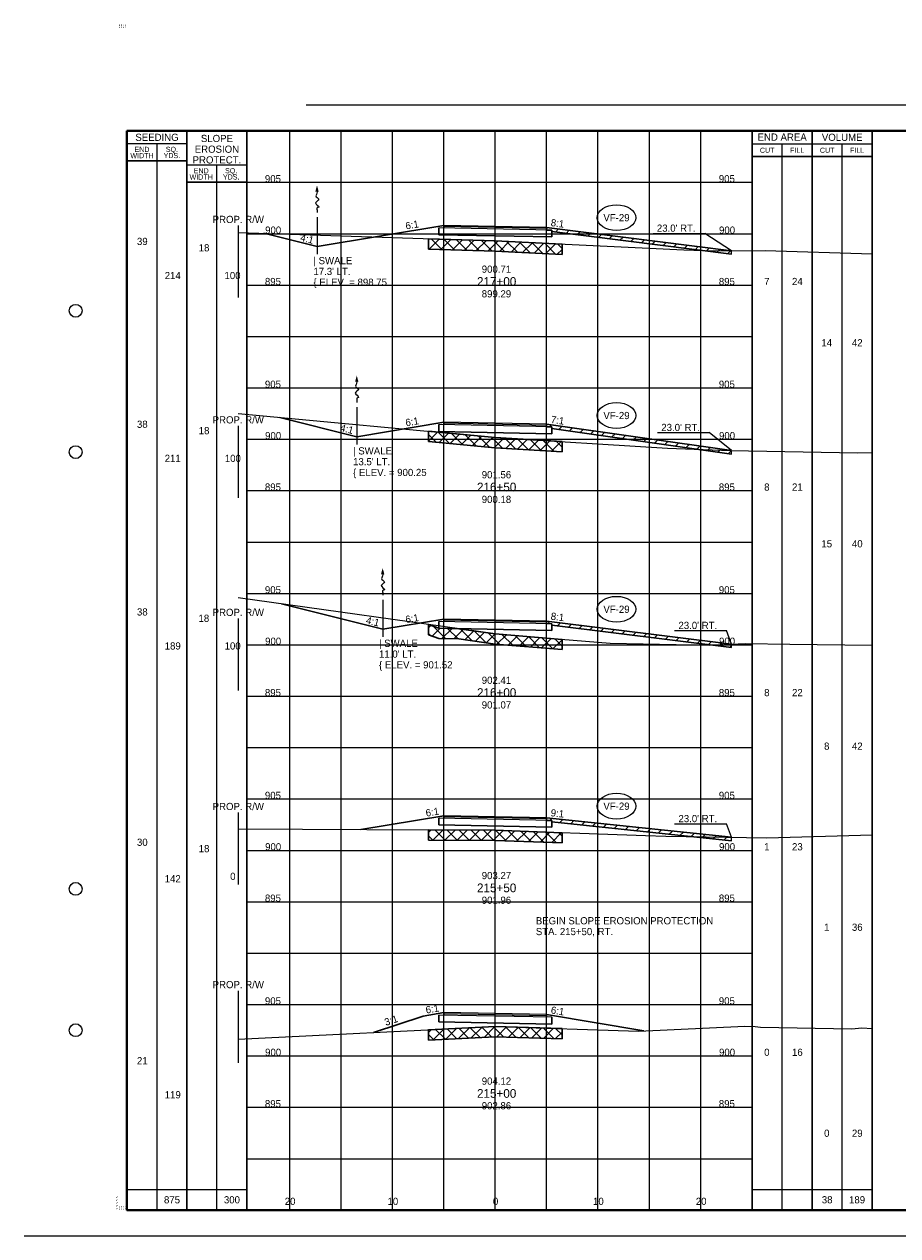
# Paper-space layout 'Layout1' of a CAD drawing. Header units: feet. Extents: x -1084 to 2301, y -843 to 1840.
# Tile 44 of 46: x -10 to 75, y 1722 to 1840. Entities that reach past the tile are written whole.
import ezdxf
from ezdxf.enums import TextEntityAlignment as Align

# ---------------------------------------------------------------- set-up
doc = ezdxf.new("R2010")
doc.units = ezdxf.units.FT
doc.header["$LTSCALE"] = 10
doc.header["$MEASUREMENT"] = 0
for name, pattern in [('cl5', [50, 1.25, -1.25, 45, -1.25, 1.25]), ('DGN Style 2', [42.257429, 25.354457, -16.902971]), ('DGN Style 3', [59.1604, 42.257429, -16.902971]), ('rowpr', [5.45, 1, -0.225, -0.225, 4])]:
    doc.linetypes.add(name, pattern=pattern)
for name, color, linetype, lineweight in [('DR_P_Erosion_Control', 7, 'Continuous', 13), ('DR_P_Flow_Arrow', 151, 'Continuous', 13), ('DR_P_Text', 7, 'Continuous', 13), ('GE_P_CL_5', 7, 'cl5', 13), ('PV_P_Text', 7, 'Continuous', 13), ('RW_P_Fee_RW', 193, 'rowpr', 40), ('SH_Border', 7, 'Continuous', 40), ('SH_Data', 7, 'Continuous', 0), ('SH_Major_Grid_Line', 254, 'Continuous', 13), ('SH_Text', 7, 'Continuous', 13), ('TX_P_5', 7, 'Continuous', 13), ('TX_P_Misc', 7, 'Continuous', 13), ('TX_X_5', 7, 'Continuous', 0), ('XS_P_Finished_Grade', 3, 'Continuous', 30), ('XS_P_Pavt_Surface', 251, 'Continuous', 13), ('XS_P_Subgrade', 4, 'Continuous', 30), ('XS_P_Undercut', 230, 'Continuous', 30), ('XS_X_Ground_Line', 3, 'DGN Style 2', 13)]:
    doc.layers.add(name, color=color, linetype=linetype, lineweight=lineweight)
doc.layers.add('SH_Cut_Line', color=7, linetype='DGN Style 3', lineweight=0, plot=False)
doc.layers.add('XS_P_Pavt_Layers', color=251, linetype='Continuous', lineweight=0, transparency=0.5)
doc.styles.add('Slanted-Normal LS 0.50', font='font31.shx', dxfattribs={"height": 0.14})
doc.styles.add('Slanted-Sub Title', font='font31.shx', dxfattribs={"height": 0.17})
doc.styles.add('Style-CHAR_FAST_FONT', font='CHAR_FAST_FONT.shx')
doc.styles.add('Style-FONT1', font='FONT1.shx')
doc.styles.add('Style-font30', font='font30.shx')
doc.styles.add('Style-font31', font='font31.shx')

# ---------------------------------------------------------------- blocks, each defined once
blk = doc.blocks.new('STAMP')
at = {"layer": 'TX_P_Misc', "linetype": 'Continuous', "lineweight": 13, "style": 'Style-CHAR_FAST_FONT'}
for s, p in [('$FILE$', (-0.77, 0)), ('$DATE$', (-0.57, 0)), ('$TIME$', (-0.37, 0)), ('$USER$', (-0.17, 0))]:
    blk.add_text(s, height=0.078, rotation=90, dxfattribs=at).set_placement(p, align=Align.TOP_LEFT)
blk = doc.blocks.new('GPKLBL_433')
at = {"layer": 'TX_P_5', "linetype": 'Continuous', "extrusion": (0, 0, -1), "insert": (-0.46, 0.97), "char_height": 0.7, "attachment_point": 3, "text_direction": (-0.986394, 0.164399, 0), "line_spacing_factor": 0.6, "style": 'Style-font31'}
blk.add_mtext('6:1', dxfattribs=at)
blk = doc.blocks.new('GPKLBL_434')
at = {"layer": 'TX_P_5', "linetype": 'Continuous', "insert": (-0.51, 0.98), "char_height": 0.7, "attachment_point": 1, "rotation": 350.5377, "line_spacing_factor": 0.6, "style": 'Style-font31'}
blk.add_mtext('6:1', dxfattribs=at)
blk = doc.blocks.new('GPKLBL_435')
at = {"layer": 'TX_P_5', "linetype": 'Continuous', "extrusion": (0, 0, -1), "insert": (-0.46, 0.97), "char_height": 0.7, "attachment_point": 3, "text_direction": (-0.986394, 0.164399, 0), "line_spacing_factor": 0.6, "style": 'Style-font31'}
blk.add_mtext('3:1', dxfattribs=at)
blk = doc.blocks.new('XS POINT_348')
at = {"layer": 'RW_P_Fee_RW', "linetype": 'Continuous', "lineweight": 13}
blk.add_line((0, 3.5), (0, -3.5), dxfattribs=at)
blk = doc.blocks.new('GPKLBL_436')
at = {"layer": 'TX_P_5', "linetype": 'Continuous', "extrusion": (0, 0, -1), "insert": (-0.46, 0.97), "char_height": 0.7, "attachment_point": 3, "text_direction": (-0.986394, 0.164399, 0), "line_spacing_factor": 0.6, "style": 'Style-font31'}
blk.add_mtext('6:1', dxfattribs=at)
blk = doc.blocks.new('XS POINT_349')
at = {"layer": 'RW_P_Fee_RW', "linetype": 'Continuous', "lineweight": 13}
blk.add_line((0, 3.5), (0, -3.5), dxfattribs=at)
blk = doc.blocks.new('GPKLBL_437')
at = {"layer": 'TX_P_5', "linetype": 'Continuous', "insert": (-0.51, 0.98), "char_height": 0.7, "attachment_point": 1, "rotation": 350.5377, "line_spacing_factor": 0.6, "style": 'Style-font31'}
blk.add_mtext('9:1', dxfattribs=at)
blk = doc.blocks.new('GPKLBL_438')
at = {"layer": 'TX_P_5', "linetype": 'Continuous', "insert": (-0.51, 0.98), "char_height": 0.7, "attachment_point": 1, "rotation": 350.5377, "line_spacing_factor": 0.6, "style": 'Style-font31'}
blk.add_mtext('4:1', dxfattribs=at)
blk = doc.blocks.new('GPKLBL_439')
at = {"layer": 'TX_P_5', "linetype": 'Continuous', "extrusion": (0, 0, -1), "insert": (-0.46, 0.97), "char_height": 0.7, "attachment_point": 3, "text_direction": (-0.986394, 0.164399, 0), "line_spacing_factor": 0.6, "style": 'Style-font31'}
blk.add_mtext('6:1', dxfattribs=at)
blk = doc.blocks.new('DFL-P_81')
at = {"layer": 'DR_P_Flow_Arrow', "color": 151, "linetype": 'Continuous', "lineweight": 13}
blk.add_open_spline([(-0.08, 0), (-0.081, 0), (-0.082, 0), (-0.083, 0), (-0.094, 0), (-0.105, 0.005), (-0.116, 0.008), (-0.123, 0.01), (-0.131, 0.013), (-0.137, 0.015), (-0.152, 0.02), (-0.165, -0.02), (-0.179, -0.022), (-0.195, -0.023), (-0.212, 0.018), (-0.228, 0.019), (-0.245, 0.021), (-0.266, -0.028), (-0.284, -0.022), (-0.29, -0.02), (-0.287, 0.001), (-0.295, 0.001), (-0.313, 0), (-0.332, 0), (-0.35, 0)], degree=3, knots=[0, 0, 0, 0, 0.009646, 0.009646, 0.009646, 0.112481, 0.112481, 0.112481, 0.179673, 0.179673, 0.179673, 0.350625, 0.350625, 0.350625, 0.544565, 0.544565, 0.544565, 0.756426, 0.756426, 0.756426, 0.832712, 0.832712, 0.832712, 1, 1, 1, 1], dxfattribs=at)
at = {"layer": 'DR_P_Flow_Arrow', "color": 151, "linetype": 'Continuous', "lineweight": 0, "extrusion": (0, 0, -1)}
blk.add_solid([(0.08, 0.022), (0, 0), (0.08, -0.021)], dxfattribs=at)
blk = doc.blocks.new('XS POINT_350')
at = {"layer": 'RW_P_Fee_RW', "linetype": 'Continuous', "lineweight": 13}
blk.add_line((0, 3.5), (0, -3.5), dxfattribs=at)
blk = doc.blocks.new('GPKLBL_440')
at = {"layer": 'TX_P_5', "linetype": 'Continuous', "insert": (-0.51, 0.98), "char_height": 0.7, "attachment_point": 1, "rotation": 350.5377, "line_spacing_factor": 0.6, "style": 'Style-font31'}
blk.add_mtext('8:1', dxfattribs=at)
blk = doc.blocks.new('GPKLBL_441')
at = {"layer": 'TX_P_5', "linetype": 'Continuous', "insert": (-0.51, 0.98), "char_height": 0.7, "attachment_point": 1, "rotation": 350.5377, "line_spacing_factor": 0.6, "style": 'Style-font31'}
blk.add_mtext('4:1', dxfattribs=at)
blk = doc.blocks.new('GPKLBL_442')
at = {"layer": 'TX_P_5', "linetype": 'Continuous', "extrusion": (0, 0, -1), "insert": (-0.46, 0.97), "char_height": 0.7, "attachment_point": 3, "text_direction": (-0.986394, 0.164399, 0), "line_spacing_factor": 0.6, "style": 'Style-font31'}
blk.add_mtext('6:1', dxfattribs=at)
blk = doc.blocks.new('DFL-P_82')
at = {"layer": 'DR_P_Flow_Arrow', "color": 151, "linetype": 'Continuous', "lineweight": 13}
blk.add_open_spline([(-0.08, 0), (-0.081, 0), (-0.082, 0), (-0.083, 0), (-0.094, 0), (-0.105, 0.005), (-0.116, 0.008), (-0.123, 0.01), (-0.131, 0.013), (-0.137, 0.015), (-0.152, 0.02), (-0.165, -0.02), (-0.179, -0.022), (-0.195, -0.023), (-0.212, 0.018), (-0.228, 0.02), (-0.245, 0.021), (-0.266, -0.028), (-0.284, -0.022), (-0.29, -0.02), (-0.287, 0.001), (-0.295, 0.001), (-0.313, 0), (-0.332, 0), (-0.35, 0)], degree=3, knots=[0, 0, 0, 0, 0.009646, 0.009646, 0.009646, 0.112481, 0.112481, 0.112481, 0.179673, 0.179673, 0.179673, 0.350625, 0.350625, 0.350625, 0.544565, 0.544565, 0.544565, 0.756426, 0.756426, 0.756426, 0.832712, 0.832712, 0.832712, 1, 1, 1, 1], dxfattribs=at)
at = {"layer": 'DR_P_Flow_Arrow', "color": 151, "linetype": 'Continuous', "lineweight": 0, "extrusion": (0, 0, -1)}
blk.add_solid([(0.08, 0.022), (0, 0), (0.08, -0.021)], dxfattribs=at)
blk = doc.blocks.new('XS POINT_351')
at = {"layer": 'RW_P_Fee_RW', "linetype": 'Continuous', "lineweight": 13}
blk.add_line((0, 3.5), (0, -3.5), dxfattribs=at)
blk = doc.blocks.new('GPKLBL_443')
at = {"layer": 'TX_P_5', "linetype": 'Continuous', "insert": (-0.51, 0.98), "char_height": 0.7, "attachment_point": 1, "rotation": 350.5377, "line_spacing_factor": 0.6, "style": 'Style-font31'}
blk.add_mtext('7:1', dxfattribs=at)
blk = doc.blocks.new('GPKLBL_444')
at = {"layer": 'TX_P_5', "linetype": 'Continuous', "insert": (-0.51, 0.98), "char_height": 0.7, "attachment_point": 1, "rotation": 350.5377, "line_spacing_factor": 0.6, "style": 'Style-font31'}
blk.add_mtext('4:1', dxfattribs=at)
blk = doc.blocks.new('DFL-P_83')
at = {"layer": 'DR_P_Flow_Arrow', "color": 151, "linetype": 'Continuous', "lineweight": 13}
blk.add_open_spline([(-0.08, 0), (-0.081, 0), (-0.082, 0), (-0.083, 0), (-0.094, 0), (-0.105, 0.005), (-0.116, 0.008), (-0.123, 0.01), (-0.131, 0.013), (-0.137, 0.015), (-0.152, 0.02), (-0.165, -0.02), (-0.179, -0.022), (-0.195, -0.023), (-0.212, 0.018), (-0.228, 0.02), (-0.245, 0.021), (-0.266, -0.028), (-0.284, -0.022), (-0.29, -0.02), (-0.287, 0.001), (-0.295, 0.001), (-0.313, 0), (-0.332, 0), (-0.35, 0)], degree=3, knots=[0, 0, 0, 0, 0.009646, 0.009646, 0.009646, 0.112481, 0.112481, 0.112481, 0.179673, 0.179673, 0.179673, 0.350625, 0.350625, 0.350625, 0.544565, 0.544565, 0.544565, 0.756426, 0.756426, 0.756426, 0.832712, 0.832712, 0.832712, 1, 1, 1, 1], dxfattribs=at)
at = {"layer": 'DR_P_Flow_Arrow', "color": 151, "linetype": 'Continuous', "lineweight": 0, "extrusion": (0, 0, -1)}
blk.add_solid([(0.08, 0.022), (0, 0), (0.08, -0.021)], dxfattribs=at)
blk = doc.blocks.new('GPKLBL_445')
at = {"layer": 'TX_P_5', "linetype": 'Continuous', "extrusion": (0, 0, -1), "insert": (-0.46, 0.97), "char_height": 0.7, "attachment_point": 3, "text_direction": (-0.986394, 0.164399, 0), "line_spacing_factor": 0.6, "style": 'Style-font31'}
blk.add_mtext('6:1', dxfattribs=at)
blk = doc.blocks.new('XS POINT_352')
at = {"layer": 'RW_P_Fee_RW', "linetype": 'Continuous', "lineweight": 13}
blk.add_line((0, 3.5), (0, -3.5), dxfattribs=at)
blk = doc.blocks.new('GPKLBL_446')
at = {"layer": 'TX_P_5', "linetype": 'Continuous', "insert": (-0.51, 0.98), "char_height": 0.7, "attachment_point": 1, "rotation": 350.5377, "line_spacing_factor": 0.6, "style": 'Style-font31'}
blk.add_mtext('8:1', dxfattribs=at)

psp = doc.layouts.get("Layout1")

# ---------------------------------------------------------------- hatches: boundary and pattern name
at = {"layer": 'DR_P_Erosion_Control'}
h = psp.add_hatch(dxfattribs=at)
h.set_pattern_fill('HATCH', color=256, style=0, pattern_type=2)
h.set_pattern_definition([(45, (46.9932, 1819.5729), (-0.589255, 0.589255), [])])
h.paths.add_polyline_path([(41.33, 1820.35), (41.33, 1820.21), (58.83, 1818), (58.83, 1818.33), (40.83, 1820.61), (40.83, 1820.5), (40.83, 1820.36)])
h = psp.add_hatch(dxfattribs=at)
h.set_pattern_fill('HATCH', color=256, style=0, pattern_type=2)
h.set_pattern_definition([(45, (47.35045, 1800.3816), (-0.589255, 0.589255), [])])
h.paths.add_polyline_path([(41.33, 1801.2), (41.33, 1801.06), (58.83, 1798.56), (58.83, 1798.89), (40.83, 1801.46), (40.83, 1801.35), (40.83, 1801.21)])
h = psp.add_hatch(dxfattribs=at)
h.set_pattern_fill('HATCH', color=256, style=0, pattern_type=2)
h.set_pattern_definition([(45, (46.185, 1781.4162), (-0.589255, 0.589255), [])])
h.paths.add_polyline_path([(41.33, 1782.05), (41.33, 1781.92), (58.83, 1779.74), (58.83, 1780.07), (40.83, 1782.31), (40.83, 1782.21), (40.83, 1782.06)])
h = psp.add_hatch(dxfattribs=at)
h.set_pattern_fill('HATCH', color=256, style=0, pattern_type=2)
h.set_pattern_definition([(45, (45.5272, 1762.5855), (-0.589255, 0.589255), [])])
h.paths.add_polyline_path([(41.33, 1762.91), (41.33, 1762.79), (58.83, 1760.94), (58.83, 1761.27), (40.83, 1763.17), (40.83, 1763.07), (40.83, 1762.92)])
at = {"layer": 'XS_P_Undercut', "lineweight": 0}
h = psp.add_hatch(dxfattribs=at)
h.set_pattern_fill('CROSSHATCH', color=256, style=0, pattern_type=2)
h.set_pattern_definition([(45, (40.0204, 1818.5151), (-0.589255, 0.589255), []), (315, (40.0204, 1818.5151), (0.589255, 0.589255), [])])
h.paths.add_polyline_path([(35.83, 1819.29), (29.33, 1819.51), (29.33, 1818.51), (35.83, 1818.29), (42.33, 1817.99), (42.33, 1818.99)])
h = psp.add_hatch(dxfattribs=at)
h.set_pattern_fill('CROSSHATCH', color=256, style=0, pattern_type=2)
h.set_pattern_definition([(45, (40.8428, 1799.5437), (-0.589255, 0.589255), []), (315, (40.8428, 1799.5437), (0.589255, 0.589255), [])])
h.paths.add_polyline_path([(29.33, 1800.77), (29.33, 1799.78), (35.83, 1799.18), (42.33, 1798.77), (42.33, 1799.77), (35.83, 1800.18), (30.33, 1800.68)])
h = psp.add_hatch(dxfattribs=at)
h.set_pattern_fill('CROSSHATCH', color=256, style=0, pattern_type=2)
h.set_pattern_definition([(45, (40.8428, 1780.1902), (-0.589255, 0.589255), []), (315, (40.8428, 1780.1902), (0.589255, 0.589255), [])])
h.paths.add_polyline_path([(30.33, 1781.61), (29.33, 1781.98), (29.33, 1780.98), (30.33, 1780.61), (32.29, 1780.57), (35.83, 1780.07), (42.33, 1779.53), (42.33, 1780.53), (35.83, 1781.07), (32.29, 1781.57)])
h = psp.add_hatch(dxfattribs=at)
h.set_pattern_fill('CROSSHATCH', color=256, style=0, pattern_type=2)
h.set_pattern_definition([(45, (40.3729, 1760.9845), (-0.589255, 0.589255), []), (315, (40.3729, 1760.9845), (0.589255, 0.589255), [])])
h.paths.add_polyline_path([(35.83, 1761.96), (29.33, 1761.99), (29.33, 1760.99), (35.83, 1760.96), (42.33, 1760.72), (42.33, 1761.72)])
h = psp.add_hatch(dxfattribs=at)
h.set_pattern_fill('CROSSHATCH', color=256, style=0, pattern_type=2)
h.set_pattern_definition([(45, (41.019, 1742.18954), (-0.589255, 0.589255), []), (315, (41.019, 1742.18954), (0.589255, 0.589255), [])])
h.paths.add_polyline_path([(35.83, 1742.86), (29.33, 1742.54), (29.33, 1741.54), (35.83, 1741.86), (42.33, 1741.66), (42.33, 1742.66)])

# ---------------------------------------------------------------- linework, layer by layer
at = {"layer": 'DR_P_Erosion_Control'}
for p, q in [((58.83, 1818), (41.33, 1820.21)), ((58.83, 1818), (58.83, 1818.33)), ((58.83, 1798.56), (41.33, 1801.06)), ((58.83, 1798.56), (58.83, 1798.89)), ((58.83, 1779.74), (41.33, 1781.92)), ((58.83, 1779.74), (58.83, 1780.07)), ((58.83, 1760.94), (41.33, 1762.79)), ((58.83, 1760.94), (58.83, 1761.27))]:
    psp.add_line(p, q, dxfattribs=at)
at = {"layer": 'DR_P_Erosion_Control', "flags": 128}
for points in [[(41.33, 1820.35), (41.33, 1820.21), (58.83, 1818), (58.83, 1818.33), (40.83, 1820.61), (40.83, 1820.5), (40.83, 1820.36), (41.33, 1820.35)], [(41.33, 1801.2), (41.33, 1801.06), (58.83, 1798.56), (58.83, 1798.89), (40.83, 1801.46), (40.83, 1801.35), (40.83, 1801.21), (41.33, 1801.2)], [(41.33, 1782.05), (41.33, 1781.92), (58.83, 1779.74), (58.83, 1780.07), (40.83, 1782.31), (40.83, 1782.21), (40.83, 1782.06), (41.33, 1782.05)], [(41.33, 1762.91), (41.33, 1762.79), (58.83, 1760.94), (58.83, 1761.27), (40.83, 1763.17), (40.83, 1763.07), (40.83, 1762.92), (41.33, 1762.91)]]:
    psp.add_lwpolyline(points, close=True, dxfattribs=at)
at = {"layer": 'DR_P_Text'}
for p, q in [((51.19, 1820.03), (56.24, 1820.03)), ((58.83, 1818.33), (56.24, 1820.03)), ((51.61, 1800.65), (56.66, 1800.65)), ((58.83, 1798.89), (56.66, 1800.65)), ((53.28, 1781.39), (58.33, 1781.39)), ((58.83, 1780.07), (58.33, 1781.39)), ((53.28, 1762.58), (58.33, 1762.58)), ((58.83, 1761.27), (58.33, 1762.58))]:
    psp.add_line(p, q, dxfattribs=at)
at = {"layer": 'DR_P_Text', "color": 7, "linetype": 'Continuous', "lineweight": 13}
for centre in [(47.63, 1821.56), (47.63, 1802.31), (47.63, 1783.46), (47.63, 1764.3)]:
    psp.add_ellipse(centre, major_axis=(1.88, 0), ratio=0.666667, dxfattribs=at)
at = {"layer": 'GE_P_CL_5'}
for p, q in [((18.49, 1821.61), (18.49, 1818.01)), ((22.36, 1803.11), (22.36, 1799.5)), ((24.88, 1784.38), (24.88, 1780.78))]:
    psp.add_line(p, q, dxfattribs=at)
at = {"layer": 'SH_Border', "color": 7, "linetype": 'Continuous', "lineweight": 40, "flags": 128}
psp.add_lwpolyline([(0, 1830), (157.5, 1830), (157.5, 1725), (0, 1725), (0, 1830)], close=True, dxfattribs=at)
at = {"layer": 'SH_Border', "color": 7, "linetype": 'Continuous', "lineweight": 0}
for centre in [(-5, 1812.5), (-5, 1798.75), (-5, 1756.25), (-5, 1742.5)]:
    psp.add_circle(centre, 0.625, dxfattribs=at)
at = {"layer": 'SH_Cut_Line', "color": 7, "linetype": 'DGN Style 3', "lineweight": 0, "flags": 128}
psp.add_lwpolyline([(-10, 1722.5), (160, 1722.5), (160, 1832.5), (-10, 1832.5), (-10, 1722.5)], close=True, dxfattribs=at)
at = {"layer": 'SH_Data', "color": 7, "linetype": 'Continuous', "lineweight": 30}
for p, q in [((5.83, 1725), (5.83, 1830)), ((5.83, 1725), (5.83, 1830)), ((11.66, 1725), (11.66, 1830)), ((60.83, 1725), (60.83, 1830)), ((66.67, 1725), (66.67, 1830)), ((72.5, 1725), (72.5, 1830)), ((60.83, 1827.5), (72.5, 1827.5)), ((5.83, 1827.08), (0, 1827.08)), ((11.66, 1825), (5.83, 1825))]:
    psp.add_line(p, q, dxfattribs=at)
at = {"layer": 'SH_Data', "color": 7, "linetype": 'Continuous', "lineweight": 0}
for p, q in [((5.83, 1828.75), (0, 1828.75)), ((60.83, 1828.75), (72.5, 1828.75)), ((11.66, 1826.67), (5.83, 1826.67))]:
    psp.add_line(p, q, dxfattribs=at)
at = {"layer": 'SH_Data', "color": 7, "linetype": 'Continuous', "lineweight": 13}
for p, q in [((2.92, 1725), (2.92, 1828.75)), ((63.75, 1725), (63.75, 1828.75)), ((69.58, 1725), (69.58, 1828.75)), ((8.75, 1725), (8.75, 1826.67)), ((0, 1727), (11.66, 1727)), ((60.83, 1727), (72.5, 1727))]:
    psp.add_line(p, q, dxfattribs=at)
at = {"layer": 'SH_Major_Grid_Line', "color": 254, "linetype": 'Continuous', "lineweight": 13}
for p, q in [((15.83, 1725), (15.83, 1830)), ((20.83, 1725), (20.83, 1830)), ((25.83, 1725), (25.83, 1830)), ((30.83, 1725), (30.83, 1830)), ((35.83, 1725), (35.83, 1830)), ((40.83, 1725), (40.83, 1830)), ((45.83, 1725), (45.83, 1830)), ((50.83, 1725), (50.83, 1830)), ((55.83, 1725), (55.83, 1830)), ((5.83, 1825), (60.83, 1825)), ((11.66, 1820), (60.83, 1820)), ((11.66, 1815), (60.83, 1815)), ((11.66, 1810), (60.83, 1810)), ((11.66, 1805), (60.83, 1805)), ((11.66, 1800), (60.83, 1800)), ((11.66, 1795), (60.83, 1795)), ((11.66, 1790), (60.83, 1790)), ((11.66, 1785), (60.83, 1785)), ((11.66, 1780), (60.83, 1780)), ((11.66, 1775), (60.83, 1775)), ((11.66, 1770), (60.83, 1770)), ((11.66, 1765), (60.83, 1765)), ((11.66, 1760), (60.83, 1760)), ((11.66, 1755), (60.83, 1755)), ((11.66, 1750), (60.83, 1750)), ((11.66, 1745), (60.83, 1745)), ((11.66, 1740), (60.83, 1740)), ((11.66, 1735), (60.83, 1735)), ((11.66, 1730), (60.83, 1730))]:
    psp.add_line(p, q, dxfattribs=at)
at = {"layer": 'XS_P_Finished_Grade'}
for p, q in [((18.49, 1818.75), (30.83, 1820.81)), ((58.83, 1818.33), (40.83, 1820.61)), ((18.49, 1818.75), (13.31, 1820.05)), ((22.36, 1800.25), (14.88, 1802.12)), ((22.36, 1800.25), (30.83, 1801.66)), ((58.83, 1798.89), (40.83, 1801.46)), ((24.88, 1781.52), (15.02, 1783.98)), ((24.88, 1781.52), (30.83, 1782.51)), ((58.83, 1780.07), (40.83, 1782.31)), ((22.75, 1762.03), (30.83, 1763.37)), ((58.83, 1761.27), (40.83, 1763.17)), ((28.83, 1743.88), (24, 1742.27)), ((28.83, 1743.88), (30.83, 1744.22)), ((50.28, 1742.44), (40.83, 1744.02))]:
    psp.add_line(p, q, dxfattribs=at)
at = {"layer": 'XS_P_Pavt_Layers', "color": 2, "lineweight": 13}
for p, q in [((41.33, 1820.35), (30.33, 1820.57)), ((40.83, 1820.5), (30.83, 1820.7)), ((41.33, 1801.2), (30.33, 1801.42)), ((40.83, 1801.35), (30.83, 1801.55)), ((40.83, 1782.21), (30.83, 1782.41)), ((41.33, 1782.05), (30.33, 1782.27)), ((41.33, 1762.91), (30.33, 1763.13)), ((40.83, 1763.07), (30.83, 1763.27)), ((41.33, 1743.76), (30.33, 1743.98)), ((40.83, 1743.91), (30.83, 1744.11))]:
    psp.add_line(p, q, dxfattribs=at)
at = {"layer": 'XS_P_Pavt_Surface', "color": 193}
for p, q in [((30.83, 1820.81), (30.83, 1820.56)), ((40.83, 1820.61), (30.83, 1820.81)), ((40.83, 1820.61), (40.83, 1820.36)), ((30.83, 1801.66), (30.83, 1801.41)), ((40.83, 1801.46), (30.83, 1801.66)), ((40.83, 1801.46), (40.83, 1801.21)), ((30.83, 1782.51), (30.83, 1782.26)), ((40.83, 1782.31), (30.83, 1782.51)), ((40.83, 1782.31), (40.83, 1782.06)), ((30.83, 1763.37), (30.83, 1763.12)), ((40.83, 1763.17), (30.83, 1763.37)), ((40.83, 1763.17), (40.83, 1762.92)), ((30.83, 1744.22), (30.83, 1743.97)), ((40.83, 1744.02), (30.83, 1744.22)), ((40.83, 1744.02), (40.83, 1743.77))]:
    psp.add_line(p, q, dxfattribs=at)
at = {"layer": 'XS_P_Subgrade'}
for p, q in [((30.33, 1820.57), (30.33, 1819.9)), ((41.33, 1820.35), (41.33, 1819.68)), ((41.33, 1819.68), (30.33, 1819.9)), ((30.33, 1801.42), (30.33, 1800.75)), ((41.33, 1800.53), (30.33, 1800.75)), ((41.33, 1801.2), (41.33, 1800.53)), ((30.33, 1782.27), (30.33, 1781.61)), ((41.33, 1781.39), (30.33, 1781.61)), ((41.33, 1782.05), (41.33, 1781.39)), ((30.33, 1763.13), (30.33, 1762.47)), ((41.33, 1762.25), (30.33, 1762.47)), ((41.33, 1762.91), (41.33, 1762.25)), ((30.33, 1743.98), (30.33, 1743.31)), ((41.33, 1743.76), (41.33, 1743.09)), ((41.33, 1743.09), (30.33, 1743.31))]:
    psp.add_line(p, q, dxfattribs=at)
at = {"layer": 'XS_P_Undercut'}
for p, q in [((29.33, 1819.51), (29.33, 1818.51)), ((29.33, 1819.51), (35.83, 1819.29)), ((42.33, 1818.99), (42.33, 1817.99)), ((29.33, 1818.51), (35.83, 1818.29)), ((29.33, 1800.78), (35.83, 1800.18)), ((29.33, 1800.77), (29.33, 1799.78)), ((29.33, 1799.78), (35.83, 1799.18)), ((42.33, 1799.77), (42.33, 1798.77)), ((29.33, 1781.98), (29.33, 1780.98)), ((30.33, 1781.61), (29.33, 1781.98)), ((32.29, 1781.57), (30.33, 1781.61)), ((35.83, 1781.07), (32.29, 1781.57)), ((30.33, 1780.61), (29.33, 1780.98)), ((32.29, 1780.57), (30.33, 1780.61)), ((35.83, 1780.07), (32.29, 1780.57)), ((35.83, 1781.07), (42.33, 1780.53)), ((35.83, 1780.07), (42.33, 1779.53)), ((42.33, 1780.53), (42.33, 1779.53)), ((29.33, 1761.99), (29.33, 1760.99)), ((29.33, 1761.99), (35.83, 1761.96)), ((35.83, 1761.96), (42.33, 1761.72)), ((42.33, 1761.72), (42.33, 1760.72)), ((29.33, 1760.99), (35.83, 1760.96)), ((35.83, 1760.96), (42.33, 1760.72)), ((29.33, 1742.54), (35.83, 1742.86)), ((29.33, 1742.54), (29.33, 1741.54)), ((35.83, 1742.86), (42.33, 1742.66)), ((42.33, 1742.66), (42.33, 1741.66)), ((29.33, 1741.54), (35.83, 1741.86)), ((35.83, 1741.86), (42.33, 1741.66))]:
    psp.add_line(p, q, dxfattribs=at)
at = {"layer": 'XS_P_Undercut', "lineweight": 0, "flags": 128}
for points in [[(35.83, 1819.29), (29.33, 1819.51), (29.33, 1818.51), (35.83, 1818.29), (42.33, 1817.99), (42.33, 1818.99), (35.83, 1819.29)], [(29.33, 1800.77), (29.33, 1799.78), (35.83, 1799.18), (42.33, 1798.77), (42.33, 1799.77), (35.83, 1800.18), (30.33, 1800.68), (29.33, 1800.77)], [(30.33, 1781.61), (29.33, 1781.98), (29.33, 1780.98), (30.33, 1780.61), (32.29, 1780.57), (35.83, 1780.07), (42.33, 1779.53), (42.33, 1780.53), (35.83, 1781.07), (32.29, 1781.57), (30.33, 1781.61)], [(35.83, 1761.96), (29.33, 1761.99), (29.33, 1760.99), (35.83, 1760.96), (42.33, 1760.72), (42.33, 1761.72), (35.83, 1761.96)], [(35.83, 1742.86), (29.33, 1742.54), (29.33, 1741.54), (35.83, 1741.86), (42.33, 1741.66), (42.33, 1742.66), (35.83, 1742.86)]]:
    psp.add_lwpolyline(points, close=True, dxfattribs=at)
at = {"layer": 'XS_P_Undercut', "flags": 128}
for points in [[(35.83, 1819.29), (42.33, 1818.99)], [(35.83, 1818.29), (42.33, 1817.99)], [(35.83, 1800.18), (42.33, 1799.77)], [(35.83, 1799.18), (42.33, 1798.77)]]:
    psp.add_lwpolyline(points, dxfattribs=at)
at = {"layer": 'XS_X_Ground_Line'}
for p, q in [((10.83, 1820.13), (35.83, 1819.29)), ((10.83, 1802.49), (35.83, 1800.18)), ((35.83, 1781.07), (10.83, 1784.57)), ((35.83, 1781.07), (47.02, 1780.15)), ((10.83, 1762.09), (35.83, 1761.96)), ((35.83, 1761.96), (50.44, 1761.43)), ((10.83, 1741.62), (35.83, 1742.86)), ((35.83, 1742.86), (49.81, 1742.42))]:
    psp.add_line(p, q, dxfattribs=at)
at = {"layer": 'XS_X_Ground_Line', "flags": 128}
for points in [[(35.83, 1819.29), (50.81, 1818.59), (54.18, 1818.44), (57.11, 1818.32), (62.1, 1818.37), (72.5, 1818.03)], [(35.83, 1800.18), (52.58, 1799.12), (56.08, 1799), (58.72, 1798.89), (71.09, 1798.68), (72.5, 1798.71)], [(47.02, 1780.15), (56.65, 1779.96), (60.17, 1780.14), (64.51, 1780.06), (72.5, 1779.95)], [(50.44, 1761.43), (52.42, 1761.38), (62.27, 1761.21), (72.5, 1761.5)], [(49.81, 1742.42), (60.12, 1742.89), (61.11, 1742.87), (61.63, 1742.81), (70.52, 1742.63), (71.51, 1742.74), (72.5, 1742.68)]]:
    psp.add_lwpolyline(points, dxfattribs=at)

# ---------------------------------------------------------------- block references
at = {"layer": 'DR_P_Flow_Arrow', "color": 151, "linetype": 'Continuous', "lineweight": 0, "xscale": 7.5, "yscale": 7.5, "zscale": 7.5, "rotation": 89.99999999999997}
for name, p in [('DFL-P_83', (18.49, 1824.7)), ('DFL-P_82', (22.36, 1806.2)), ('DFL-P_81', (24.88, 1787.47))]:
    psp.add_blockref(name, p, dxfattribs=at)
at = {"layer": 'RW_P_Fee_RW', "linetype": 'Continuous', "lineweight": 13}
for name, p in [('XS POINT_352', (10.83, 1817.29)), ('XS POINT_351', (10.83, 1797.8)), ('XS POINT_350', (10.83, 1779.07)), ('XS POINT_349', (10.83, 1760.17)), ('XS POINT_348', (10.83, 1742.84))]:
    psp.add_blockref(name, p, dxfattribs=at)
at = {"layer": 'TX_P_5', "linetype": 'Continuous', "extrusion": (0, 0, -1)}
for name, p in [('GPKLBL_445', (-27.86, 1820.34)), ('GPKLBL_442', (-27.86, 1801.19)), ('GPKLBL_439', (-27.86, 1782.04)), ('GPKLBL_436', (-29.83, 1763.21)), ('GPKLBL_433', (-29.83, 1744.05))]:
    psp.add_blockref(name, p, dxfattribs=at)
at = {"layer": 'TX_P_5', "linetype": 'Continuous'}
for name, p, rotation in [('GPKLBL_446', (41.84, 1820.48), 2.268479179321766), ('GPKLBL_444', (17.41, 1818.98), 355.4260787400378), ('GPKLBL_441', (21.28, 1800.48), 355.4260787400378), ('GPKLBL_443', (41.84, 1801.32), 1.329345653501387), ('GPKLBL_438', (23.8, 1781.75), 355.4260787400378), ('GPKLBL_440', (41.84, 1782.19), 2.369746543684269), ('GPKLBL_437', (41.84, 1763.07), 3.41939568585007)]:
    psp.add_blockref(name, p, dxfattribs=dict(at, rotation=rotation))
psp.add_blockref('GPKLBL_434', (41.83, 1743.85), dxfattribs=at)
at = {"layer": 'TX_P_5', "linetype": 'Continuous', "extrusion": (0, 0, -1), "rotation": 351.0273733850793}
psp.add_blockref('GPKLBL_435', (-25.9, 1742.96), dxfattribs=at)
at = {"layer": 'TX_P_Misc', "linetype": 'Continuous', "lineweight": 13}
for p in [(0, 1840), (0, 1725)]:
    psp.add_blockref('STAMP', p, dxfattribs=at)

# ---------------------------------------------------------------- texts
at = {"layer": 'DR_P_Text', "color": 7, "lineweight": 13, "style": 'Style-font31'}
for p in [(47.63, 1821.56), (47.63, 1802.31), (47.63, 1783.46), (47.63, 1764.3)]:
    psp.add_text('VF-29', height=0.7, dxfattribs=at).set_placement(p, align=Align.MIDDLE_CENTER)
at = {"layer": 'DR_P_Text', "char_height": 0.7, "attachment_point": 1, "line_spacing_factor": 0.9, "style": 'Slanted-Normal LS 0.50'}
for insert in [(51.56, 1820.89), (51.99, 1801.5), (53.66, 1782.24), (53.66, 1763.44)]:
    psp.add_mtext("23.0' RT.", dxfattribs=dict(at, insert=insert))
at = {"layer": 'PV_P_Text', "style": 'Slanted-Normal LS 0.50'}
for s, p in [('900.71', (35.95, 1816.2)), ('901.56', (35.95, 1796.2)), ('902.41', (35.95, 1776.2)), ('903.27', (35.95, 1757.2)), ('904.12', (35.95, 1737.2))]:
    psp.add_text(s, height=0.7, dxfattribs=at).set_placement(p, align=Align.CENTER)
at = {"layer": 'RW_P_Fee_RW', "linetype": 'Continuous', "lineweight": 13, "char_height": 0.7, "attachment_point": 2, "line_spacing_factor": 0.9, "style": 'Style-font31'}
for insert in [(10.83, 1821.74), (10.83, 1802.24), (10.83, 1783.51), (10.83, 1764.62), (10.83, 1747.29)]:
    psp.add_mtext('PROP. R/W', dxfattribs=dict(at, insert=insert))
at = {"layer": 'SH_Border', "color": 7, "linetype": 'Continuous', "lineweight": 0, "style": 'Style-FONT1'}
psp.add_text('`````', height=0.625, rotation=90, dxfattribs=at).set_placement((-0.38, 1725))
at = {"layer": 'SH_Data', "color": 7, "linetype": 'Continuous', "lineweight": 13, "style": 'Style-font30'}
for s, p in [('SEEDING', (2.92, 1829.38)), ('END AREA', (63.75, 1829.4)), ('VOLUME', (69.59, 1829.38))]:
    psp.add_text(s, height=0.7, dxfattribs=at).set_placement(p, align=Align.MIDDLE_CENTER)
at = {"layer": 'SH_Data', "color": 7, "linetype": 'Continuous', "lineweight": 0, "style": 'Style-font30'}
for s, p in [('CUT', (62.29, 1828.12)), ('FILL', (65.21, 1828.12)), ('CUT', (68.13, 1828.12)), ('FILL', (71.04, 1828.12))]:
    psp.add_text(s, height=0.5, dxfattribs=at).set_placement(p, align=Align.MIDDLE_CENTER)
at = {"layer": 'SH_Data', "color": 7, "linetype": 'Continuous', "lineweight": 13, "insert": (8.75, 1828.22), "char_height": 0.7, "attachment_point": 5, "line_spacing_factor": 0.892896, "style": 'Style-font30'}
psp.add_mtext('SLOPE\\PEROSION\\PPROTECT.', dxfattribs=at)
at = {"layer": 'SH_Data', "color": 7, "linetype": 'Continuous', "lineweight": 0, "char_height": 0.7, "attachment_point": 5, "line_spacing_factor": 0.728571, "style": 'Style-font30'}
for s, insert in [('\\H0.714286x;END\\PWIDTH', (1.46, 1827.9)), ('\\H0.714286x;SQ.\\PYDS.', (4.37, 1827.9)), ('\\H0.714286x;END\\PWIDTH', (7.22, 1825.82)), ('\\H0.714286x;SQ.\\PYDS.', (10.14, 1825.82))]:
    psp.add_mtext(s, dxfattribs=dict(at, insert=insert))
at = {"layer": 'SH_Text', "style": 'Style-font31'}
for s, p in [('905', (14.2, 1825)), ('905', (58.37, 1825)), ('900', (14.22, 1820)), ('900', (58.39, 1820)), ('39', (1.49, 1818.9)), ('18', (7.5, 1818.28)), ('214', (4.45, 1815.58)), ('100', (10.27, 1815.58)), ('895', (14.2, 1815)), ('895', (58.37, 1815)), ('7', (62.26, 1815)), ('24', (65.23, 1815)), ('14', (68.09, 1809.04)), ('42', (71.06, 1809.04)), ('905', (14.2, 1805)), ('905', (58.37, 1805)), ('38', (1.49, 1801.11)), ('18', (7.5, 1800.49)), ('900', (14.22, 1800)), ('900', (58.39, 1800)), ('211', (4.45, 1797.79)), ('100', (10.3, 1797.79)), ('895', (14.2, 1795)), ('895', (58.37, 1795)), ('8', (62.26, 1795)), ('21', (65.23, 1795)), ('15', (68.09, 1789.48)), ('40', (71.06, 1789.48)), ('905', (14.2, 1785)), ('905', (58.37, 1785)), ('38', (1.49, 1782.85)), ('18', (7.48, 1782.23)), ('189', (4.45, 1779.54)), ('100', (10.28, 1779.54)), ('900', (14.22, 1780)), ('900', (58.39, 1780)), ('895', (14.2, 1775)), ('895', (58.37, 1775)), ('8', (62.26, 1775)), ('22', (65.23, 1775)), ('8', (68.09, 1769.79)), ('42', (71.06, 1769.79)), ('905', (14.2, 1765)), ('905', (58.37, 1765)), ('30', (1.49, 1760.44)), ('18', (7.5, 1759.82)), ('900', (14.22, 1760)), ('900', (58.39, 1760)), ('1', (62.26, 1760)), ('23', (65.23, 1760)), ('0', (10.3, 1757.12)), ('895', (14.2, 1755)), ('895', (58.37, 1755)), ('1', (68.09, 1752.17)), ('36', (71.06, 1752.17)), ('905', (14.2, 1745)), ('905', (58.37, 1745)), ('900', (14.22, 1740)), ('900', (58.39, 1740)), ('0', (62.26, 1740)), ('16', (65.23, 1740)), ('21', (1.49, 1739.18)), ('119', (4.45, 1735.87)), ('895', (14.2, 1735)), ('895', (58.37, 1735)), ('0', (68.09, 1732.13)), ('29', (71.06, 1732.13)), ('20', (15.87, 1725.5)), ('10', (25.87, 1725.5)), ('0', (35.87, 1725.5)), ('0', (35.87, 1725.5)), ('10', (45.87, 1725.5)), ('20', (55.87, 1725.5))]:
    psp.add_text(s, height=0.7, dxfattribs=at).set_placement(p, align=Align.CENTER)
for s, p in [('875', (4.38, 1726)), ('300', (10.21, 1726)), ('38', (68.13, 1726)), ('189', (71.04, 1726))]:
    psp.add_text(s, height=0.7, dxfattribs=at).set_placement(p, align=Align.MIDDLE_CENTER)
at = {"layer": 'SH_Text', "insert": (4.45, 1756.89), "char_height": 0.7, "attachment_point": 8, "style": 'Style-font31'}
psp.add_mtext('142\\P', dxfattribs=at)
at = {"layer": 'SH_Text', "insert": (39.78, 1753.5), "char_height": 0.7, "attachment_point": 1, "line_spacing_factor": 0.9, "style": 'Slanted-Sub Title'}
psp.add_mtext('BEGIN SLOPE EROSION PROTECTION\\PSTA. 215+50, RT.', dxfattribs=at)
at = {"layer": 'TX_P_5', "style": 'Slanted-Sub Title'}
for s, p in [('217+00', (35.97, 1815.35)), ('216+50', (35.97, 1795.35)), ('216+00', (35.97, 1775.35)), ('215+50', (35.97, 1756.35)), ('215+00', (35.97, 1736.35))]:
    psp.add_text(s, height=0.85, dxfattribs=at).set_placement(p, align=Align.MIDDLE_CENTER)
at = {"layer": 'TX_P_5', "char_height": 0.7, "attachment_point": 1, "line_spacing_factor": 0.9, "style": 'Slanted-Normal LS 0.50'}
for s, insert in [("| SWALE\\P17.3' LT.\\P\\{ ELEV. = 898.75", (18.14, 1817.73)), ("| SWALE\\P13.5' LT.\\P\\{ ELEV. = 900.25", (22, 1799.22)), ("| SWALE\\P11.0' LT.\\P\\{ ELEV. = 901.52", (24.52, 1780.5))]:
    psp.add_mtext(s, dxfattribs=dict(at, insert=insert))
at = {"layer": 'TX_X_5', "linetype": 'Continuous', "style": 'Style-font31'}
for s, p in [('899.29', (35.95, 1814.5)), ('900.18', (35.95, 1794.5)), ('901.07', (35.95, 1774.5)), ('901.96', (35.95, 1755.5)), ('902.86', (35.95, 1735.5))]:
    psp.add_text(s, height=0.7, dxfattribs=at).set_placement(p, align=Align.TOP_CENTER)

doc.saveas('drawing.dxf')
